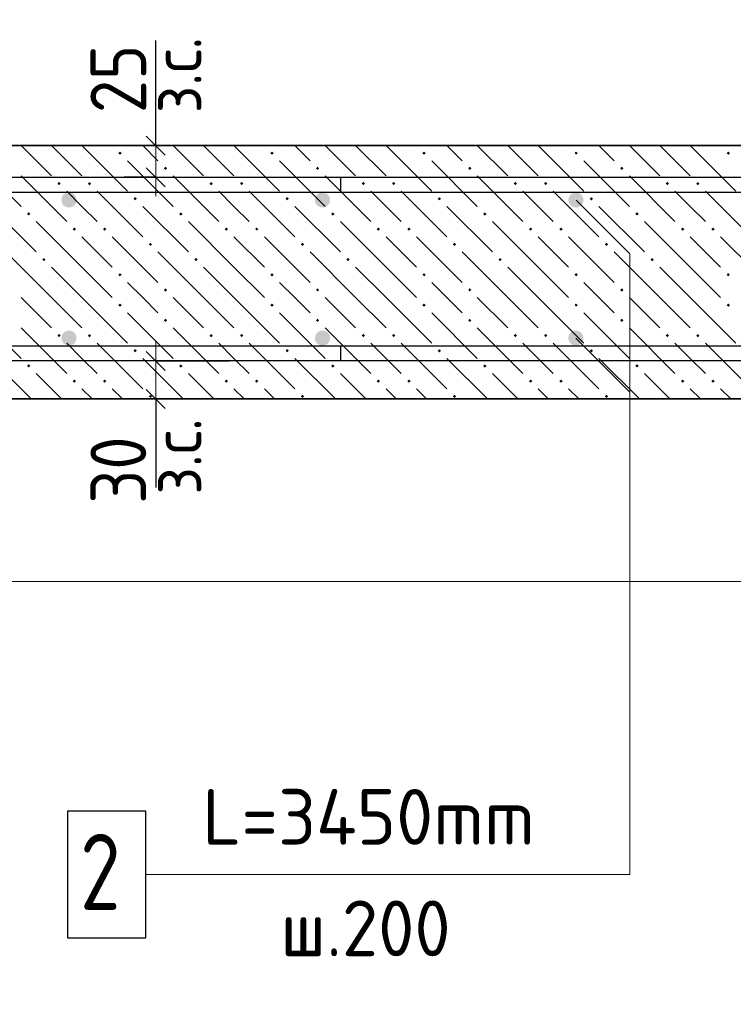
# Model space of a CAD drawing. Header units: millimetres. Extents: x 0 to 21000, y 0 to 14855.
# Tile 22 of 25: x 16983 to 18390, y 11141 to 13084. Entities that reach past the tile are written whole.
import ezdxf

# ---------------------------------------------------------------- set-up
doc = ezdxf.new("R2010")
doc.units = ezdxf.units.MM
doc.layers.add('ЖБ Лестница', color=7, linetype='Continuous', lineweight=25, true_color=0xe0e0ff)
for name, color, linetype, lineweight in [('Обрамление П-обр. равн.', 7, 'Continuous', 25), ('Позиционная метка линия выноска', 7, 'Continuous', 13), ('Размерная линия_ общее', 7, 'Continuous', 13), ('Фоновоя арматура Х1', 7, 'Continuous', 25)]:
    doc.layers.add(name, color=color, linetype=linetype, lineweight=lineweight)
doc.layers.add('Размерная выноска', color=7, linetype='Continuous')
doc.styles.add('ISOCPEUR', font='txt')

msp = doc.modelspace()

# ---------------------------------------------------------------- hatches: boundary and pattern name
at = {"layer": 'ЖБ Лестница', "linetype": 'Continuous', "lineweight": 18, "transparency": 33554687}
for points in [[(17177.2, 12820.9), (17180.4, 12824.2), (17183.7, 12820.9), (17180.4, 12817.7)], [(17477.2, 12820.9), (17480.4, 12824.2), (17483.7, 12820.9), (17480.4, 12817.7)], [(17777.2, 12820.9), (17780.4, 12824.2), (17783.7, 12820.9), (17780.4, 12817.7)], [(18077.2, 12820.9), (18080.4, 12824.2), (18083.7, 12820.9), (18080.4, 12817.7)], [(18377.2, 12820.9), (18380.4, 12824.2), (18383.7, 12820.9), (18380.4, 12817.7)], [(17267.2, 12790.9), (17270.4, 12794.2), (17273.7, 12790.9), (17270.4, 12787.7)], [(17567.2, 12790.9), (17570.4, 12794.2), (17573.7, 12790.9), (17570.4, 12787.7)], [(17867.2, 12790.9), (17870.4, 12794.2), (17873.7, 12790.9), (17870.4, 12787.7)], [(18167.2, 12790.9), (18170.4, 12794.2), (18173.7, 12790.9), (18170.4, 12787.7)], [(17057.2, 12760.9), (17060.4, 12764.2), (17063.7, 12760.9), (17060.4, 12757.7)], [(17117.2, 12760.9), (17120.4, 12764.2), (17123.7, 12760.9), (17120.4, 12757.7)], [(17357.2, 12760.9), (17360.4, 12764.2), (17363.7, 12760.9), (17360.4, 12757.7)], [(17417.2, 12760.9), (17420.4, 12764.2), (17423.7, 12760.9), (17420.4, 12757.7)], [(17657.2, 12760.9), (17660.4, 12764.2), (17663.7, 12760.9), (17660.4, 12757.7)], [(17717.2, 12760.9), (17720.4, 12764.2), (17723.7, 12760.9), (17720.4, 12757.7)], [(17957.2, 12760.9), (17960.4, 12764.2), (17963.7, 12760.9), (17960.4, 12757.7)], [(18017.2, 12760.9), (18020.4, 12764.2), (18023.7, 12760.9), (18020.4, 12757.7)], [(18257.2, 12760.9), (18260.4, 12764.2), (18263.7, 12760.9), (18260.4, 12757.7)], [(18317.2, 12760.9), (18320.4, 12764.2), (18323.7, 12760.9), (18320.4, 12757.7)], [(17207.2, 12730.9), (17210.4, 12734.2), (17213.7, 12730.9), (17210.4, 12727.7)], [(17507.2, 12730.9), (17510.4, 12734.2), (17513.7, 12730.9), (17510.4, 12727.7)], [(17807.2, 12730.9), (17810.4, 12734.2), (17813.7, 12730.9), (17810.4, 12727.7)], [(18107.2, 12730.9), (18110.4, 12734.2), (18113.7, 12730.9), (18110.4, 12727.7)], [(16997.2, 12700.9), (17000.4, 12704.2), (17003.7, 12700.9), (17000.4, 12697.7)], [(17297.2, 12700.9), (17300.4, 12704.2), (17303.7, 12700.9), (17300.4, 12697.7)], [(17597.2, 12700.9), (17600.4, 12704.2), (17603.7, 12700.9), (17600.4, 12697.7)], [(17897.2, 12700.9), (17900.4, 12704.2), (17903.7, 12700.9), (17900.4, 12697.7)], [(18197.2, 12700.9), (18200.4, 12704.2), (18203.7, 12700.9), (18200.4, 12697.7)], [(17087.2, 12670.9), (17090.4, 12674.2), (17093.7, 12670.9), (17090.4, 12667.7)], [(17147.2, 12670.9), (17150.4, 12674.2), (17153.7, 12670.9), (17150.4, 12667.7)], [(17387.2, 12670.9), (17390.4, 12674.2), (17393.7, 12670.9), (17390.4, 12667.7)], [(17447.2, 12670.9), (17450.4, 12674.2), (17453.7, 12670.9), (17450.4, 12667.7)], [(17687.2, 12670.9), (17690.4, 12674.2), (17693.7, 12670.9), (17690.4, 12667.7)], [(17747.2, 12670.9), (17750.4, 12674.2), (17753.7, 12670.9), (17750.4, 12667.7)], [(17987.2, 12670.9), (17990.4, 12674.2), (17993.7, 12670.9), (17990.4, 12667.7)], [(18047.2, 12670.9), (18050.4, 12674.2), (18053.7, 12670.9), (18050.4, 12667.7)], [(18287.2, 12670.9), (18290.4, 12674.2), (18293.7, 12670.9), (18290.4, 12667.7)], [(18347.2, 12670.9), (18350.4, 12674.2), (18353.7, 12670.9), (18350.4, 12667.7)], [(17237.2, 12640.9), (17240.4, 12644.2), (17243.7, 12640.9), (17240.4, 12637.7)], [(17537.2, 12640.9), (17540.4, 12644.2), (17543.7, 12640.9), (17540.4, 12637.7)], [(17837.2, 12640.9), (17840.4, 12644.2), (17843.7, 12640.9), (17840.4, 12637.7)], [(18137.2, 12640.9), (18140.4, 12644.2), (18143.7, 12640.9), (18140.4, 12637.7)], [(17027.2, 12610.9), (17030.4, 12614.2), (17033.7, 12610.9), (17030.4, 12607.7)], [(17327.2, 12610.9), (17330.4, 12614.2), (17333.7, 12610.9), (17330.4, 12607.7)], [(17627.2, 12610.9), (17630.4, 12614.2), (17633.7, 12610.9), (17630.4, 12607.7)], [(17927.2, 12610.9), (17930.4, 12614.2), (17933.7, 12610.9), (17930.4, 12607.7)], [(18227.2, 12610.9), (18230.4, 12614.2), (18233.7, 12610.9), (18230.4, 12607.7)], [(17177.2, 12580.9), (17180.4, 12584.2), (17183.7, 12580.9), (17180.4, 12577.7)], [(17477.2, 12580.9), (17480.4, 12584.2), (17483.7, 12580.9), (17480.4, 12577.7)], [(17777.2, 12580.9), (17780.4, 12584.2), (17783.7, 12580.9), (17780.4, 12577.7)], [(18077.2, 12580.9), (18080.4, 12584.2), (18083.7, 12580.9), (18080.4, 12577.7)], [(18377.2, 12580.9), (18380.4, 12584.2), (18383.7, 12580.9), (18380.4, 12577.7)], [(17267.2, 12550.9), (17270.4, 12554.2), (17273.7, 12550.9), (17270.4, 12547.7)], [(17567.2, 12550.9), (17570.4, 12554.2), (17573.7, 12550.9), (17570.4, 12547.7)], [(17867.2, 12550.9), (17870.4, 12554.2), (17873.7, 12550.9), (17870.4, 12547.7)], [(18167.2, 12550.9), (18170.4, 12554.2), (18173.7, 12550.9), (18170.4, 12547.7)], [(17177.2, 12520.9), (17180.4, 12524.2), (17183.7, 12520.9), (17180.4, 12517.7)], [(17477.2, 12520.9), (17480.4, 12524.2), (17483.7, 12520.9), (17480.4, 12517.7)], [(17777.2, 12520.9), (17780.4, 12524.2), (17783.7, 12520.9), (17780.4, 12517.7)], [(18077.2, 12520.9), (18080.4, 12524.2), (18083.7, 12520.9), (18080.4, 12517.7)], [(18377.2, 12520.9), (18380.4, 12524.2), (18383.7, 12520.9), (18380.4, 12517.7)], [(17267.2, 12490.9), (17270.4, 12494.2), (17273.7, 12490.9), (17270.4, 12487.7)], [(17567.2, 12490.9), (17570.4, 12494.2), (17573.7, 12490.9), (17570.4, 12487.7)], [(17867.2, 12490.9), (17870.4, 12494.2), (17873.7, 12490.9), (17870.4, 12487.7)], [(18167.2, 12490.9), (18170.4, 12494.2), (18173.7, 12490.9), (18170.4, 12487.7)], [(17057.2, 12460.9), (17060.4, 12464.2), (17063.7, 12460.9), (17060.4, 12457.7)], [(17117.2, 12460.9), (17120.4, 12464.2), (17123.7, 12460.9), (17120.4, 12457.7)], [(17357.2, 12460.9), (17360.4, 12464.2), (17363.7, 12460.9), (17360.4, 12457.7)], [(17417.2, 12460.9), (17420.4, 12464.2), (17423.7, 12460.9), (17420.4, 12457.7)], [(17657.2, 12460.9), (17660.4, 12464.2), (17663.7, 12460.9), (17660.4, 12457.7)], [(17717.2, 12460.9), (17720.4, 12464.2), (17723.7, 12460.9), (17720.4, 12457.7)], [(17957.2, 12460.9), (17960.4, 12464.2), (17963.7, 12460.9), (17960.4, 12457.7)], [(18017.2, 12460.9), (18020.4, 12464.2), (18023.7, 12460.9), (18020.4, 12457.7)], [(18257.2, 12460.9), (18260.4, 12464.2), (18263.7, 12460.9), (18260.4, 12457.7)], [(18317.2, 12460.9), (18320.4, 12464.2), (18323.7, 12460.9), (18320.4, 12457.7)], [(17207.2, 12430.9), (17210.4, 12434.2), (17213.7, 12430.9), (17210.4, 12427.7)], [(17507.2, 12430.9), (17510.4, 12434.2), (17513.7, 12430.9), (17510.4, 12427.7)], [(17807.2, 12430.9), (17810.4, 12434.2), (17813.7, 12430.9), (17810.4, 12427.7)], [(18107.2, 12430.9), (18110.4, 12434.2), (18113.7, 12430.9), (18110.4, 12427.7)], [(16997.2, 12400.9), (17000.4, 12404.2), (17003.7, 12400.9), (17000.4, 12397.7)], [(17297.2, 12400.9), (17300.4, 12404.2), (17303.7, 12400.9), (17300.4, 12397.7)], [(17597.2, 12400.9), (17600.4, 12404.2), (17603.7, 12400.9), (17600.4, 12397.7)], [(17897.2, 12400.9), (17900.4, 12404.2), (17903.7, 12400.9), (17900.4, 12397.7)], [(18197.2, 12400.9), (18200.4, 12404.2), (18203.7, 12400.9), (18200.4, 12397.7)], [(17087.2, 12370.9), (17090.4, 12374.2), (17093.7, 12370.9), (17090.4, 12367.7)], [(17147.2, 12370.9), (17150.4, 12374.2), (17153.7, 12370.9), (17150.4, 12367.7)], [(17387.2, 12370.9), (17390.4, 12374.2), (17393.7, 12370.9), (17390.4, 12367.7)], [(17447.2, 12370.9), (17450.4, 12374.2), (17453.7, 12370.9), (17450.4, 12367.7)], [(17687.2, 12370.9), (17690.4, 12374.2), (17693.7, 12370.9), (17690.4, 12367.7)], [(17747.2, 12370.9), (17750.4, 12374.2), (17753.7, 12370.9), (17750.4, 12367.7)], [(17987.2, 12370.9), (17990.4, 12374.2), (17993.7, 12370.9), (17990.4, 12367.7)], [(18047.2, 12370.9), (18050.4, 12374.2), (18053.7, 12370.9), (18050.4, 12367.7)], [(18287.2, 12370.9), (18290.4, 12374.2), (18293.7, 12370.9), (18290.4, 12367.7)], [(18347.2, 12370.9), (18350.4, 12374.2), (18353.7, 12370.9), (18350.4, 12367.7)], [(17237.2, 12340.9), (17240.4, 12344.2), (17243.7, 12340.9), (17240.4, 12337.7)], [(17537.2, 12340.9), (17540.4, 12344.2), (17543.7, 12340.9), (17540.4, 12337.7)], [(17837.2, 12340.9), (17840.4, 12344.2), (17843.7, 12340.9), (17840.4, 12337.7)], [(18137.2, 12340.9), (18140.4, 12344.2), (18143.7, 12340.9), (18140.4, 12337.7)]]:
    msp.add_hatch(color=7, dxfattribs=at).paths.add_polyline_path(points, flags=16)
at = {"layer": 'Фоновоя арматура Х1', "linetype": 'Continuous', "lineweight": 35, "transparency": 33554687}
for points in [[(17095, 12728.4), (17093.9, 12734.2), (17090.6, 12739.1), (17085.7, 12742.3), (17080, 12743.4), (17074.3, 12742.3), (17069.4, 12739.1), (17066.1, 12734.2), (17065, 12728.4), (17066.1, 12722.7), (17069.4, 12717.8), (17074.3, 12714.6), (17080, 12713.4), (17085.7, 12714.6), (17090.6, 12717.8), (17093.9, 12722.7)], [(17595, 12728.4), (17593.9, 12734.2), (17590.6, 12739.1), (17585.7, 12742.3), (17580, 12743.4), (17574.3, 12742.3), (17569.4, 12739.1), (17566.1, 12734.2), (17565, 12728.4), (17566.1, 12722.7), (17569.4, 12717.8), (17574.3, 12714.6), (17580, 12713.4), (17585.7, 12714.6), (17590.6, 12717.8), (17593.9, 12722.7)], [(18095, 12728.4), (18093.9, 12734.2), (18090.6, 12739.1), (18085.7, 12742.3), (18080, 12743.4), (18074.3, 12742.3), (18069.4, 12739.1), (18066.1, 12734.2), (18065, 12728.4), (18066.1, 12722.7), (18069.4, 12717.8), (18074.3, 12714.6), (18080, 12713.4), (18085.7, 12714.6), (18090.6, 12717.8), (18093.9, 12722.7)], [(17095, 12455.9), (17093.9, 12461.7), (17090.6, 12466.5), (17085.7, 12469.8), (17080, 12470.9), (17074.3, 12469.8), (17069.4, 12466.5), (17066.1, 12461.7), (17065, 12455.9), (17066.1, 12450.2), (17069.4, 12445.3), (17074.3, 12442.1), (17080, 12440.9), (17085.7, 12442.1), (17090.6, 12445.3), (17093.9, 12450.2)], [(17595, 12455.9), (17593.9, 12461.7), (17590.6, 12466.5), (17585.7, 12469.8), (17580, 12470.9), (17574.3, 12469.8), (17569.4, 12466.5), (17566.1, 12461.7), (17565, 12455.9), (17566.1, 12450.2), (17569.4, 12445.3), (17574.3, 12442.1), (17580, 12440.9), (17585.7, 12442.1), (17590.6, 12445.3), (17593.9, 12450.2)], [(18095, 12455.9), (18093.9, 12461.7), (18090.6, 12466.5), (18085.7, 12469.8), (18080, 12470.9), (18074.3, 12469.8), (18069.4, 12466.5), (18066.1, 12461.7), (18065, 12455.9), (18066.1, 12450.2), (18069.4, 12445.3), (18074.3, 12442.1), (18080, 12440.9), (18085.7, 12442.1), (18090.6, 12445.3), (18093.9, 12450.2)]]:
    msp.add_hatch(color=7, dxfattribs=at).paths.add_polyline_path(points)

# ---------------------------------------------------------------- linework, layer by layer
at = {"color": 7, "linetype": 'Continuous', "lineweight": 25, "transparency": 33554687}
for points in [[(5958.5, 8205.3), (15073.9, 12763), (15079, 12765.3), (15084.4, 12767.4), (15089.9, 12769.2), (15095.4, 12770.6), (15101, 12771.8), (15106.7, 12772.7), (15112.5, 12773.2), (15118.1, 12773.4), (19142.5, 12773.4), (19142.5, 12743.4)], [(19142.5, 12743.4), (15118.7, 12743.4), (15114.5, 12743.3), (15110.4, 12742.9), (15106.3, 12742.3), (15102.3, 12741.4), (15098.4, 12740.4), (15094.4, 12739.1), (15090.6, 12737.6), (15086.8, 12735.9), (5971.4, 8178.2)]]:
    msp.add_lwpolyline(points, dxfattribs=at)
at = {"color": 38, "linetype": 'Continuous', "lineweight": 25, "true_color": 0x5f1e0f, "transparency": 33554687}
msp.add_lwpolyline([(13309, 11880.6), (14408.9, 12430.5), (14414, 12432.8), (14419.4, 12434.9), (14424.9, 12436.7), (14430.4, 12438.1), (14436, 12439.3), (14441.7, 12440.2), (14447.5, 12440.7), (14453.1, 12440.9), (19142.5, 12440.9), (19142.5, 12410.9), (14453.7, 12410.9), (14449.5, 12410.8), (14445.4, 12410.4), (14441.3, 12409.8), (14437.3, 12408.9), (14433.4, 12407.9), (14429.4, 12406.6), (14425.6, 12405.1), (14421.8, 12403.4), (13322.4, 11853.7), (13309, 11880.6)], dxfattribs=at)
at = {"layer": 'ЖБ Лестница', "color": 7, "linetype": 'Continuous', "lineweight": 35, "transparency": 33554687}
for p, q in [((18705.4, 12835.9), (14330, 12835.9)), ((15080, 12335.9), (18705.4, 12335.9))]:
    msp.add_line(p, q, dxfattribs=at)
at = {"layer": 'ЖБ Лестница', "color": 9, "linetype": 'Continuous', "lineweight": 18, "true_color": 0xc7c7c7, "transparency": 33554687}
for p, q in [((16985.4, 12835.9), (17045.4, 12775.9)), ((17045.4, 12835.9), (17105.4, 12775.9)), ((17105.4, 12835.9), (17195.4, 12745.9)), ((17255.4, 12805.9), (17225.4, 12835.9)), ((17285.4, 12835.9), (17345.4, 12775.9)), ((17345.4, 12835.9), (17405.4, 12775.9)), ((17405.4, 12835.9), (17495.4, 12745.9)), ((17555.4, 12805.9), (17525.4, 12835.9)), ((17585.4, 12835.9), (17645.4, 12775.9)), ((17645.4, 12835.9), (17705.4, 12775.9)), ((17705.4, 12835.9), (17795.4, 12745.9)), ((17855.4, 12805.9), (17825.4, 12835.9)), ((17885.4, 12835.9), (17945.4, 12775.9)), ((17945.4, 12835.9), (18005.4, 12775.9)), ((18005.4, 12835.9), (18095.4, 12745.9)), ((18155.4, 12805.9), (18125.4, 12835.9)), ((18185.4, 12835.9), (18245.4, 12775.9)), ((18245.4, 12835.9), (18305.4, 12775.9)), ((18305.4, 12835.9), (18395.4, 12745.9)), ((16895.4, 12805.9), (16985.4, 12715.9)), ((17195.4, 12805.9), (17285.4, 12715.9)), ((17495.4, 12805.9), (17585.4, 12715.9)), ((17795.4, 12805.9), (17885.4, 12715.9)), ((18095.4, 12805.9), (18185.4, 12715.9)), ((16985.4, 12775.9), (17075.4, 12685.9)), ((17285.4, 12775.9), (17375.4, 12685.9)), ((17585.4, 12775.9), (17675.4, 12685.9)), ((17885.4, 12775.9), (17975.4, 12685.9)), ((18185.4, 12775.9), (18275.4, 12685.9)), ((17105.4, 12715.9), (17075.4, 12745.9)), ((17135.4, 12745.9), (17225.4, 12655.9)), ((17405.4, 12715.9), (17375.4, 12745.9)), ((17435.4, 12745.9), (17525.4, 12655.9)), ((17705.4, 12715.9), (17675.4, 12745.9)), ((17735.4, 12745.9), (17825.4, 12655.9)), ((18005.4, 12715.9), (17975.4, 12745.9)), ((18035.4, 12745.9), (18125.4, 12655.9)), ((18305.4, 12715.9), (18275.4, 12745.9)), ((18335.4, 12745.9), (18425.4, 12655.9)), ((16925.4, 12715.9), (17015.4, 12625.9)), ((17135.4, 12685.9), (17105.4, 12715.9)), ((17225.4, 12715.9), (17315.4, 12625.9)), ((17435.4, 12685.9), (17405.4, 12715.9)), ((17525.4, 12715.9), (17615.4, 12625.9)), ((17735.4, 12685.9), (17705.4, 12715.9)), ((17825.4, 12715.9), (17915.4, 12625.9)), ((18035.4, 12685.9), (18005.4, 12715.9)), ((18125.4, 12715.9), (18215.4, 12625.9)), ((18335.4, 12685.9), (18305.4, 12715.9)), ((17105.4, 12595.9), (17015.4, 12685.9)), ((17405.4, 12595.9), (17315.4, 12685.9)), ((17705.4, 12595.9), (17615.4, 12685.9)), ((18005.4, 12595.9), (17915.4, 12685.9)), ((18305.4, 12595.9), (18215.4, 12685.9)), ((17105.4, 12655.9), (17165.4, 12595.9)), ((17165.4, 12655.9), (17255.4, 12565.9)), ((17405.4, 12655.9), (17465.4, 12595.9)), ((17465.4, 12655.9), (17555.4, 12565.9)), ((17705.4, 12655.9), (17765.4, 12595.9)), ((17765.4, 12655.9), (17855.4, 12565.9)), ((18005.4, 12655.9), (18065.4, 12595.9)), ((18065.4, 12655.9), (18155.4, 12565.9)), ((18305.4, 12655.9), (18365.4, 12595.9)), ((18365.4, 12655.9), (18455.4, 12565.9)), ((17045.4, 12535.9), (16955.4, 12625.9)), ((17345.4, 12535.9), (17255.4, 12625.9)), ((17645.4, 12535.9), (17555.4, 12625.9)), ((17945.4, 12535.9), (17855.4, 12625.9)), ((18245.4, 12535.9), (18155.4, 12625.9)), ((17045.4, 12595.9), (17105.4, 12535.9)), ((17105.4, 12595.9), (17165.4, 12535.9)), ((17345.4, 12595.9), (17405.4, 12535.9)), ((17405.4, 12595.9), (17465.4, 12535.9)), ((17645.4, 12595.9), (17705.4, 12535.9)), ((17705.4, 12595.9), (17765.4, 12535.9)), ((17945.4, 12595.9), (18005.4, 12535.9)), ((18005.4, 12595.9), (18065.4, 12535.9)), ((18245.4, 12595.9), (18305.4, 12535.9)), ((18305.4, 12595.9), (18365.4, 12535.9)), ((17225.4, 12535.9), (17195.4, 12565.9)), ((17525.4, 12535.9), (17495.4, 12565.9)), ((17825.4, 12535.9), (17795.4, 12565.9)), ((18125.4, 12535.9), (18095.4, 12565.9)), ((16985.4, 12535.9), (17045.4, 12475.9)), ((17045.4, 12535.9), (17105.4, 12475.9)), ((17105.4, 12535.9), (17195.4, 12445.9)), ((17255.4, 12505.9), (17225.4, 12535.9)), ((17285.4, 12535.9), (17345.4, 12475.9)), ((17345.4, 12535.9), (17405.4, 12475.9)), ((17405.4, 12535.9), (17495.4, 12445.9)), ((17555.4, 12505.9), (17525.4, 12535.9)), ((17585.4, 12535.9), (17645.4, 12475.9)), ((17645.4, 12535.9), (17705.4, 12475.9)), ((17705.4, 12535.9), (17795.4, 12445.9)), ((17855.4, 12505.9), (17825.4, 12535.9)), ((17885.4, 12535.9), (17945.4, 12475.9)), ((17945.4, 12535.9), (18005.4, 12475.9)), ((18005.4, 12535.9), (18095.4, 12445.9)), ((18155.4, 12505.9), (18125.4, 12535.9)), ((18185.4, 12535.9), (18245.4, 12475.9)), ((18245.4, 12535.9), (18305.4, 12475.9)), ((18305.4, 12535.9), (18395.4, 12445.9)), ((16895.4, 12505.9), (16985.4, 12415.9)), ((17195.4, 12505.9), (17285.4, 12415.9)), ((17495.4, 12505.9), (17585.4, 12415.9)), ((17795.4, 12505.9), (17885.4, 12415.9)), ((18095.4, 12505.9), (18185.4, 12415.9)), ((16985.4, 12475.9), (17075.4, 12385.9)), ((17285.4, 12475.9), (17375.4, 12385.9)), ((17585.4, 12475.9), (17675.4, 12385.9)), ((17885.4, 12475.9), (17975.4, 12385.9)), ((18185.4, 12475.9), (18275.4, 12385.9)), ((17105.4, 12415.9), (17075.4, 12445.9)), ((17135.4, 12445.9), (17225.4, 12355.9)), ((17405.4, 12415.9), (17375.4, 12445.9)), ((17435.4, 12445.9), (17525.4, 12355.9)), ((17705.4, 12415.9), (17675.4, 12445.9)), ((17735.4, 12445.9), (17825.4, 12355.9)), ((18005.4, 12415.9), (17975.4, 12445.9)), ((18035.4, 12445.9), (18125.4, 12355.9)), ((18305.4, 12415.9), (18275.4, 12445.9)), ((18335.4, 12445.9), (18425.4, 12355.9)), ((16925.4, 12415.9), (17005.4, 12335.9)), ((17135.4, 12385.9), (17105.4, 12415.9)), ((17225.4, 12415.9), (17305.4, 12335.9)), ((17435.4, 12385.9), (17405.4, 12415.9)), ((17525.4, 12415.9), (17605.4, 12335.9)), ((17735.4, 12385.9), (17705.4, 12415.9)), ((17825.4, 12415.9), (17905.4, 12335.9)), ((18035.4, 12385.9), (18005.4, 12415.9)), ((18125.4, 12415.9), (18205.4, 12335.9)), ((18335.4, 12385.9), (18305.4, 12415.9)), ((17065.4, 12335.9), (17015.4, 12385.9)), ((17365.4, 12335.9), (17315.4, 12385.9)), ((17665.4, 12335.9), (17615.4, 12385.9)), ((17965.4, 12335.9), (17915.4, 12385.9)), ((18265.4, 12335.9), (18215.4, 12385.9)), ((17105.4, 12355.9), (17125.4, 12335.9)), ((17165.4, 12355.9), (17185.4, 12335.9)), ((17405.4, 12355.9), (17425.4, 12335.9)), ((17465.4, 12355.9), (17485.4, 12335.9)), ((17705.4, 12355.9), (17725.4, 12335.9)), ((17765.4, 12355.9), (17785.4, 12335.9)), ((18005.4, 12355.9), (18025.4, 12335.9)), ((18065.4, 12355.9), (18085.4, 12335.9)), ((18305.4, 12355.9), (18325.4, 12335.9)), ((18365.4, 12355.9), (18385.4, 12335.9))]:
    msp.add_line(p, q, dxfattribs=at)
at = {"layer": 'Обрамление П-обр. равн.', "color": 38, "linetype": 'Continuous', "lineweight": 25, "true_color": 0x5f1e0f, "transparency": 33554687}
for points in [[(17616.1, 12773.4), (19042.5, 12773.4)], [(19040.4, 12743.4), (17616.1, 12743.4), (17616.1, 12773.4)], [(19042.5, 12410.9), (17616.1, 12410.9), (17616.1, 12440.9), (19040.4, 12440.9)]]:
    msp.add_lwpolyline(points, dxfattribs=at)
at = {"layer": 'Позиционная метка линия выноска', "color": 7, "linetype": 'Continuous', "lineweight": 13, "transparency": 33554687}
msp.add_line((18080, 12455.9), (18186.5, 12349.5), dxfattribs=at)
msp.add_lwpolyline([(18080.4, 12728.4), (18186.5, 12622.4), (18186.5, 11397.4), (17231.8, 11397.4)], dxfattribs=at)
at = {"layer": 'Размерная выноска', "color": 7, "linetype": 'Continuous', "lineweight": -3, "transparency": 33554687}
for p, q in [((17251, 12835.9), (17251, 13043.4)), ((17251, 12335.9), (17251, 12160.9))]:
    msp.add_line(p, q, dxfattribs=at)
at = {"layer": 'Размерная линия_ общее', "color": 7, "linetype": 'Continuous', "lineweight": 13, "transparency": 33554687}
for p, q in [((17251, 12835.9), (17251, 12873.4)), ((17251, 12773.4), (17251, 12835.9)), ((17251, 12773.4), (17251, 12735.9)), ((17251, 12410.9), (17251, 12448.4)), ((17251, 12410.9), (17251, 12335.9)), ((17251, 12335.9), (17251, 12298.4)), ((18580.4, 11975.5), (14580, 11975.5))]:
    msp.add_line(p, q, dxfattribs=at)
at = {"layer": 'Размерная линия_ общее', "color": 7, "linetype": 'Continuous', "lineweight": 25, "transparency": 33554687}
for p, q in [((17269.8, 12817.2), (17232.3, 12854.7)), ((17269.8, 12754.7), (17232.3, 12792.2)), ((17232.3, 12429.7), (17269.8, 12392.2)), ((17232.3, 12354.7), (17269.8, 12317.2))]:
    msp.add_line(p, q, dxfattribs=at)
at = {"layer": 'Размерная линия_ общее', "color": 253, "linetype": 'Continuous', "lineweight": -3, "true_color": 0xa0a0a0, "transparency": 33554687}
for p, q in [((17251, 12835.9), (17188.5, 12835.9)), ((17251, 12835.9), (17313.5, 12835.9)), ((17251, 12835.9), (17396.7, 12835.9)), ((17251, 12773.4), (17188.5, 12773.4)), ((17251, 12773.4), (17313.5, 12773.4)), ((17251, 12773.4), (17396.7, 12773.4)), ((17251, 12410.9), (17188.5, 12410.9)), ((17251, 12410.9), (17313.5, 12410.9)), ((17251, 12410.9), (17396.7, 12410.9)), ((17251, 12335.9), (17188.5, 12335.9)), ((17251, 12335.9), (17313.5, 12335.9)), ((17251, 12335.9), (17256.2, 12335.9)), ((17356.2, 12335.9), (17396.7, 12335.9))]:
    msp.add_line(p, q, dxfattribs=at)
at = {"layer": 'Фоновоя арматура Х1', "color": 7, "linetype": 'Continuous', "lineweight": 25, "transparency": 33554687}
msp.add_lwpolyline([(17076.8, 11272.4), (17231.8, 11272.4), (17231.8, 11522.4), (17076.8, 11522.4), (17076.8, 11272.4)], dxfattribs=at)

# ---------------------------------------------------------------- texts
at = {"layer": 'Размерная линия_ общее', "color": 7, "linetype": 'Continuous', "lineweight": 18, "transparency": 33554687, "char_height": 100, "attachment_point": 7, "rotation": 90, "style": 'ISOCPEUR'}
for insert, width in [((17341.2, 12899.8), 229.975), ((17341.2, 12147.1), 229.971)]:
    msp.add_mtext('\\W0.90;з.с.', dxfattribs=dict(at, insert=insert, width=width))
at = {"layer": 'Размерная линия_ общее', "color": 7, "linetype": 'Continuous', "lineweight": 25, "transparency": 33554687, "char_height": 110, "attachment_point": 7, "rotation": 90, "style": 'ISOCPEUR'}
for s, insert, width in [('\\W0.87;25', (17232.3, 12900), 201.962), ('\\W0.87;30', (17232.3, 12128.9), 201.966)]:
    msp.add_mtext(s, dxfattribs=dict(at, insert=insert, width=width))
at = {"layer": 'Фоновоя арматура Х1', "color": 7, "linetype": 'Continuous', "lineweight": 13, "transparency": 33554687, "attachment_point": 7, "style": 'ISOCPEUR'}
for s, insert, char_height, width in [('\\W0.97;L=3450mm ', (17343, 11456), 110, 790.013), ('\\W0.78;2', (17101.8, 11327.4), 150, 163.203), ('\\W0.95;ш.200 ', (17497, 11236), 110, 481.061)]:
    msp.add_mtext(s, dxfattribs=dict(at, insert=insert, char_height=char_height, width=width))

doc.saveas('drawing.dxf')
